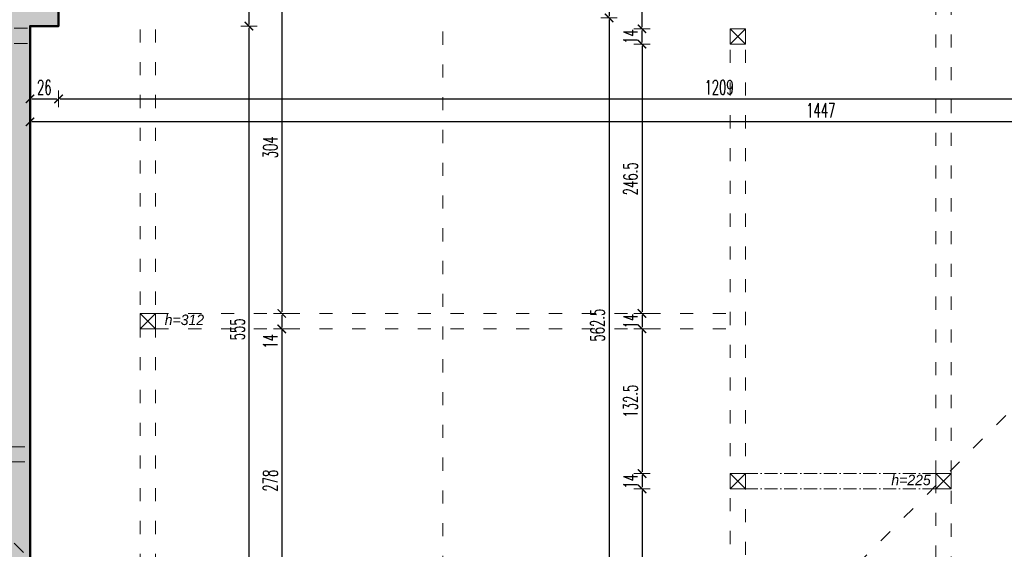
# Model space of a CAD drawing. Header units: millimetres. Extents: x -221 to 149158, y -114258 to 0.
# Tile 190 of 219: x 113538 to 114439, y -53497 to -53012. Entities that reach past the tile are written whole.
import ezdxf

# ---------------------------------------------------------------- set-up
doc = ezdxf.new("R2010")
doc.units = ezdxf.units.MM
doc.linetypes.add('ACAD_ISO03W100', pattern=[30, 12, -18])
doc.linetypes.add('ACAD_ISO10W100', pattern=[18, 12, -3, 0, -3])
doc.layers.get('0').update_dxf_attribs({"lineweight": 0})
doc.layers.add('A-przekrycieram.ART', color=7, linetype='Continuous', lineweight=0, true_color=0xffffff)
doc.layers.add('siatka konstr..KF', color=7, linetype='ACAD_ISO10W100', lineweight=5, true_color=0x999999)
for name, color, linetype, lineweight in [('konstrukcja istn..KF', 252, 'Continuous', 15), ('opis..KF', 250, 'Continuous', 15), ('powierzchnie', 21, 'Continuous', 50), ('wymiar..KF', 12, 'Continuous', 5), ('wypełnienie istn..KF', 250, 'Continuous', 0), ('ściany ist..KF', 61, 'Continuous', 5)]:
    doc.layers.add(name, color=color, linetype=linetype, lineweight=lineweight)
doc.styles.add('ARCH', font='segoeuil.ttf')
doc.styles.add('DIM', font='simplex.shx', dxfattribs={"width": 0.6})
doc.dimstyles.new('100-STD', dxfattribs={"dimscale": 10, "dimtxt": 1.3, "dimasz": 0.15, "dimexe": 5, "dimexo": 10, "dimgap": 0.4, "dimtad": 1, "dimdec": 1, "dimrnd": 0.5, "dimdsep": 46, "dimtxsty": 'DIM', "dimblk": 'KR21', "dimcen": 1, "dimdle": 10, "dimse1": 1, "dimse2": 1, "dimclrd": 256, "dimclre": 256, "dimclrt": 256, "dimadec": 0, "dimazin": 0, "dimtfac": 1, "dimtdec": 1, "dimtmove": 2, "dimatfit": 3, "dimldrblk": 'KR21', "dimfxl": 1, "dimtvp": 5.6, "dimtolj": 1, "dimtzin": 2, "dimarcsym": 0})

# ---------------------------------------------------------------- blocks, each defined once
blk = doc.blocks.new('KR21')
at = {"ltscale": 100}
blk.add_line((0, -5), (0, 5), dxfattribs=at)
at = {"ltscale": 100, "const_width": 0.84}
blk.add_lwpolyline([(-2.5, -2.5), (2.58, 2.58)], dxfattribs=at)
blk = doc.blocks.new('*D696')
at = {"layer": 'Defpoints', "color": 0, "linetype": 'ByBlock', "transparency": 16777216}
for p in [(113661.73, -52977.29), (113661.96, -53281.29), (113777.48, -53281.29)]:
    blk.add_point(p, dxfattribs=at)
at = {"layer": 'wymiar..KF', "linetype": 'Continuous', "lineweight": -2, "transparency": 16777216}
blk.add_line((113777.48, -52978.79), (113777.48, -53279.79), dxfattribs=at)
at = {"layer": 'wymiar..KF', "linetype": 'ByBlock', "lineweight": -2, "transparency": 16777216, "xscale": 1.5, "yscale": 1.5, "zscale": 1.5}
for p, rotation in [((113777.48, -52977.29), 90), ((113777.48, -53281.29), 270)]:
    blk.add_blockref('KR21', p, dxfattribs=dict(at, rotation=rotation))
at = {"layer": 'wymiar..KF', "linetype": 'ByBlock', "transparency": 16777216, "insert": (113766.98, -53129.29), "char_height": 13, "attachment_point": 5, "rotation": 90, "style": 'DIM'}
blk.add_mtext('\\A1;304', dxfattribs=at)
blk = doc.blocks.new('*D697')
at = {"layer": 'Defpoints', "color": 0, "linetype": 'ByBlock', "transparency": 16777216}
for p in [(113661.96, -53281.29), (113661.96, -53295.53), (113777.48, -53295.53)]:
    blk.add_point(p, dxfattribs=at)
at = {"layer": 'wymiar..KF', "linetype": 'Continuous', "lineweight": -2, "transparency": 16777216}
for p, q in [((113777.48, -53282.79), (113777.48, -53294.03)), ((113777.48, -53295.53), (113777.48, -53316.54))]:
    blk.add_line(p, q, dxfattribs=at)
at = {"layer": 'wymiar..KF', "linetype": 'ByBlock', "lineweight": -2, "transparency": 16777216, "xscale": 1.5, "yscale": 1.5, "zscale": 1.5}
for p, rotation in [((113777.48, -53281.29), 90), ((113777.48, -53295.53), 270)]:
    blk.add_blockref('KR21', p, dxfattribs=dict(at, rotation=rotation))
at = {"layer": 'wymiar..KF', "linetype": 'ByBlock', "transparency": 16777216, "insert": (113766.98, -53306.78), "char_height": 13, "attachment_point": 5, "rotation": 90, "style": 'DIM'}
blk.add_mtext('\\A1;14', dxfattribs=at)
blk = doc.blocks.new('*D698')
at = {"layer": 'Defpoints', "color": 0, "linetype": 'ByBlock', "transparency": 16777216}
for p in [(113661.96, -53295.53), (113661.96, -53573.29), (113777.48, -53573.29)]:
    blk.add_point(p, dxfattribs=at)
at = {"layer": 'wymiar..KF', "linetype": 'Continuous', "lineweight": -2, "transparency": 16777216}
blk.add_line((113777.48, -53297.03), (113777.48, -53571.79), dxfattribs=at)
at = {"layer": 'wymiar..KF', "linetype": 'ByBlock', "lineweight": -2, "transparency": 16777216, "xscale": 1.5, "yscale": 1.5, "zscale": 1.5}
for p, rotation in [((113777.48, -53295.53), 90), ((113777.48, -53573.29), 270)]:
    blk.add_blockref('KR21', p, dxfattribs=dict(at, rotation=rotation))
at = {"layer": 'wymiar..KF', "linetype": 'ByBlock', "transparency": 16777216, "insert": (113766.98, -53434.41), "char_height": 13, "attachment_point": 5, "rotation": 90, "style": 'DIM'}
blk.add_mtext('\\A1;278', dxfattribs=at)
blk = doc.blocks.new('*D743')
at = {"layer": 'Defpoints', "color": 0, "linetype": 'ByBlock', "transparency": 16777216}
for p in [(113573.21, -52978.29), (113573.21, -53018.29), (113747.48, -53018.29)]:
    blk.add_point(p, dxfattribs=at)
at = {"layer": 'wymiar..KF', "linetype": 'Continuous', "lineweight": -2, "transparency": 16777216}
blk.add_line((113747.48, -52979.79), (113747.48, -53016.79), dxfattribs=at)
at = {"layer": 'wymiar..KF', "linetype": 'ByBlock', "lineweight": -2, "transparency": 16777216, "xscale": 1.5, "yscale": 1.5, "zscale": 1.5}
for p, rotation in [((113747.48, -52978.29), 90), ((113747.48, -53018.29), 270)]:
    blk.add_blockref('KR21', p, dxfattribs=dict(at, rotation=rotation))
at = {"layer": 'wymiar..KF', "linetype": 'ByBlock', "transparency": 16777216, "insert": (113736.98, -52998.29), "char_height": 13, "attachment_point": 5, "rotation": 90, "style": 'DIM'}
blk.add_mtext('\\A1;40', dxfattribs=at)
blk = doc.blocks.new('*D744')
at = {"layer": 'Defpoints', "color": 0, "linetype": 'ByBlock', "transparency": 16777216}
for p in [(113573.21, -53018.29), (113547.21, -53573.29), (113747.48, -53573.29)]:
    blk.add_point(p, dxfattribs=at)
at = {"layer": 'wymiar..KF', "linetype": 'Continuous', "lineweight": -2, "transparency": 16777216}
blk.add_line((113747.48, -53019.79), (113747.48, -53571.79), dxfattribs=at)
at = {"layer": 'wymiar..KF', "linetype": 'ByBlock', "lineweight": -2, "transparency": 16777216, "xscale": 1.5, "yscale": 1.5, "zscale": 1.5}
for p, rotation in [((113747.48, -53018.29), 90), ((113747.48, -53573.29), 270)]:
    blk.add_blockref('KR21', p, dxfattribs=dict(at, rotation=rotation))
at = {"layer": 'wymiar..KF', "linetype": 'ByBlock', "transparency": 16777216, "insert": (113736.98, -53295.79), "char_height": 13, "attachment_point": 5, "rotation": 90, "style": 'DIM'}
blk.add_mtext('\\A1;555', dxfattribs=at)
blk = doc.blocks.new('*D754')
at = {"layer": 'Defpoints', "color": 0, "linetype": 'ByBlock', "transparency": 16777216}
for p in [(114187.96, -52800.9), (114107.03, -53020.79), (114187.96, -53020.79)]:
    blk.add_point(p, dxfattribs=at)
at = {"layer": 'wymiar..KF', "linetype": 'Continuous', "lineweight": -2, "transparency": 16777216}
blk.add_line((114107.03, -52802.4), (114107.03, -53019.29), dxfattribs=at)
at = {"layer": 'wymiar..KF', "linetype": 'ByBlock', "lineweight": -2, "transparency": 16777216, "xscale": 1.5, "yscale": 1.5, "zscale": 1.5}
for p, rotation in [((114107.03, -52800.9), 90), ((114107.03, -53020.79), 270)]:
    blk.add_blockref('KR21', p, dxfattribs=dict(at, rotation=rotation))
at = {"layer": 'wymiar..KF', "linetype": 'ByBlock', "transparency": 16777216, "insert": (114096.53, -52910.85), "char_height": 13, "attachment_point": 5, "rotation": 90, "style": 'DIM'}
blk.add_mtext('\\A1;220', dxfattribs=at)
blk = doc.blocks.new('*D755')
at = {"layer": 'Defpoints', "color": 0, "linetype": 'ByBlock', "transparency": 16777216}
for p in [(114187.96, -53020.79), (114107.08, -53034.79), (114187.96, -53034.79)]:
    blk.add_point(p, dxfattribs=at)
at = {"layer": 'wymiar..KF', "linetype": 'Continuous', "lineweight": -2, "transparency": 16777216}
blk.add_line((114107.08, -53022.29), (114107.08, -53033.29), dxfattribs=at)
at = {"layer": 'wymiar..KF', "linetype": 'ByBlock', "lineweight": -2, "transparency": 16777216, "xscale": 1.5, "yscale": 1.5, "zscale": 1.5}
for p, rotation in [((114107.08, -53020.79), 90), ((114107.08, -53034.79), 270)]:
    blk.add_blockref('KR21', p, dxfattribs=dict(at, rotation=rotation))
at = {"layer": 'wymiar..KF', "linetype": 'ByBlock', "transparency": 16777216, "insert": (114096.58, -53027.79), "char_height": 13, "attachment_point": 5, "rotation": 90, "style": 'DIM'}
blk.add_mtext('\\A1;14', dxfattribs=at)
blk = doc.blocks.new('*D756')
at = {"layer": 'Defpoints', "color": 0, "linetype": 'ByBlock', "transparency": 16777216}
for p in [(114187.96, -53034.79), (114107.14, -53281.29), (114187.96, -53281.29)]:
    blk.add_point(p, dxfattribs=at)
at = {"layer": 'wymiar..KF', "linetype": 'Continuous', "lineweight": -2, "transparency": 16777216}
blk.add_line((114107.14, -53036.29), (114107.14, -53279.79), dxfattribs=at)
at = {"layer": 'wymiar..KF', "linetype": 'ByBlock', "lineweight": -2, "transparency": 16777216, "xscale": 1.5, "yscale": 1.5, "zscale": 1.5}
for p, rotation in [((114107.14, -53034.79), 90), ((114107.14, -53281.29), 270)]:
    blk.add_blockref('KR21', p, dxfattribs=dict(at, rotation=rotation))
at = {"layer": 'wymiar..KF', "linetype": 'ByBlock', "transparency": 16777216, "insert": (114096.64, -53158.04), "char_height": 13, "attachment_point": 5, "rotation": 90, "style": 'DIM'}
blk.add_mtext('\\A1;246.5', dxfattribs=at)
blk = doc.blocks.new('*D757')
at = {"layer": 'Defpoints', "color": 0, "linetype": 'ByBlock', "transparency": 16777216}
for p in [(114187.96, -53281.29), (114107.14, -53295.29), (114187.96, -53295.29)]:
    blk.add_point(p, dxfattribs=at)
at = {"layer": 'wymiar..KF', "linetype": 'Continuous', "lineweight": -2, "transparency": 16777216}
blk.add_line((114107.14, -53282.79), (114107.14, -53293.79), dxfattribs=at)
at = {"layer": 'wymiar..KF', "linetype": 'ByBlock', "lineweight": -2, "transparency": 16777216, "xscale": 1.5, "yscale": 1.5, "zscale": 1.5}
for p, rotation in [((114107.14, -53281.29), 90), ((114107.14, -53295.29), 270)]:
    blk.add_blockref('KR21', p, dxfattribs=dict(at, rotation=rotation))
at = {"layer": 'wymiar..KF', "linetype": 'ByBlock', "transparency": 16777216, "insert": (114096.64, -53288.29), "char_height": 13, "attachment_point": 5, "rotation": 90, "style": 'DIM'}
blk.add_mtext('\\A1;14', dxfattribs=at)
blk = doc.blocks.new('*D758')
at = {"layer": 'Defpoints', "color": 0, "linetype": 'ByBlock', "transparency": 16777216}
for p in [(114187.96, -53295.29), (114107.14, -53427.9), (114187.96, -53427.9)]:
    blk.add_point(p, dxfattribs=at)
at = {"layer": 'wymiar..KF', "linetype": 'Continuous', "lineweight": -2, "transparency": 16777216}
blk.add_line((114107.14, -53296.79), (114107.14, -53426.4), dxfattribs=at)
at = {"layer": 'wymiar..KF', "linetype": 'ByBlock', "lineweight": -2, "transparency": 16777216, "xscale": 1.5, "yscale": 1.5, "zscale": 1.5}
for p, rotation in [((114107.14, -53295.29), 90), ((114107.14, -53427.9), 270)]:
    blk.add_blockref('KR21', p, dxfattribs=dict(at, rotation=rotation))
at = {"layer": 'wymiar..KF', "linetype": 'ByBlock', "transparency": 16777216, "insert": (114096.64, -53361.6), "char_height": 13, "attachment_point": 5, "rotation": 90, "style": 'DIM'}
blk.add_mtext('\\A1;132.5', dxfattribs=at)
blk = doc.blocks.new('*D759')
at = {"layer": 'Defpoints', "color": 0, "linetype": 'ByBlock', "transparency": 16777216}
for p in [(114187.96, -53427.9), (114107.14, -53441.9), (114187.96, -53441.9)]:
    blk.add_point(p, dxfattribs=at)
at = {"layer": 'wymiar..KF', "linetype": 'Continuous', "lineweight": -2, "transparency": 16777216}
blk.add_line((114107.14, -53429.4), (114107.14, -53440.4), dxfattribs=at)
at = {"layer": 'wymiar..KF', "linetype": 'ByBlock', "lineweight": -2, "transparency": 16777216, "xscale": 1.5, "yscale": 1.5, "zscale": 1.5}
for p, rotation in [((114107.14, -53427.9), 90), ((114107.14, -53441.9), 270)]:
    blk.add_blockref('KR21', p, dxfattribs=dict(at, rotation=rotation))
at = {"layer": 'wymiar..KF', "linetype": 'ByBlock', "transparency": 16777216, "insert": (114096.64, -53434.9), "char_height": 13, "attachment_point": 5, "rotation": 90, "style": 'DIM'}
blk.add_mtext('\\A1;14', dxfattribs=at)
blk = doc.blocks.new('*D760')
at = {"layer": 'Defpoints', "color": 0, "linetype": 'ByBlock', "transparency": 16777216}
for p in [(114187.96, -53441.9), (114107.14, -53912.45), (114187.96, -53912.45)]:
    blk.add_point(p, dxfattribs=at)
at = {"layer": 'wymiar..KF', "linetype": 'Continuous', "lineweight": -2, "transparency": 16777216}
blk.add_line((114107.14, -53443.4), (114107.14, -53910.95), dxfattribs=at)
at = {"layer": 'wymiar..KF', "linetype": 'ByBlock', "lineweight": -2, "transparency": 16777216, "xscale": 1.5, "yscale": 1.5, "zscale": 1.5}
for p, rotation in [((114107.14, -53441.9), 90), ((114107.14, -53912.45), 270)]:
    blk.add_blockref('KR21', p, dxfattribs=dict(at, rotation=rotation))
at = {"layer": 'wymiar..KF', "linetype": 'ByBlock', "transparency": 16777216, "insert": (114096.64, -53677.17), "char_height": 13, "attachment_point": 5, "rotation": 90, "style": 'DIM'}
blk.add_mtext('\\A1;470.5', dxfattribs=at)
blk = doc.blocks.new('*D764')
at = {"layer": 'Defpoints', "color": 0, "linetype": 'ByBlock', "transparency": 16777216}
for p in [(114176.21, -52804.79), (114076.97, -53010.79), (114176.21, -53010.79)]:
    blk.add_point(p, dxfattribs=at)
at = {"layer": 'wymiar..KF', "linetype": 'Continuous', "lineweight": -2, "transparency": 16777216}
blk.add_line((114076.97, -52806.29), (114076.97, -53009.29), dxfattribs=at)
at = {"layer": 'wymiar..KF', "linetype": 'ByBlock', "lineweight": -2, "transparency": 16777216, "xscale": 1.5, "yscale": 1.5, "zscale": 1.5}
for p, rotation in [((114076.97, -52804.79), 90), ((114076.97, -53010.79), 270)]:
    blk.add_blockref('KR21', p, dxfattribs=dict(at, rotation=rotation))
at = {"layer": 'wymiar..KF', "linetype": 'ByBlock', "transparency": 16777216, "insert": (114066.47, -52907.79), "char_height": 13, "attachment_point": 5, "rotation": 90, "style": 'DIM'}
blk.add_mtext('\\A1;206', dxfattribs=at)
blk = doc.blocks.new('*D765')
at = {"layer": 'Defpoints', "color": 0, "linetype": 'ByBlock', "transparency": 16777216}
for p in [(114176.21, -53010.79), (113952.21, -53573.29), (114076.97, -53573.29)]:
    blk.add_point(p, dxfattribs=at)
at = {"layer": 'wymiar..KF', "linetype": 'Continuous', "lineweight": -2, "transparency": 16777216}
blk.add_line((114076.97, -53012.29), (114076.97, -53571.79), dxfattribs=at)
at = {"layer": 'wymiar..KF', "linetype": 'ByBlock', "lineweight": -2, "transparency": 16777216, "xscale": 1.5, "yscale": 1.5, "zscale": 1.5}
for p, rotation in [((114076.97, -53010.79), 90), ((114076.97, -53573.29), 270)]:
    blk.add_blockref('KR21', p, dxfattribs=dict(at, rotation=rotation))
at = {"layer": 'wymiar..KF', "linetype": 'ByBlock', "transparency": 16777216, "insert": (114066.47, -53292.04), "char_height": 13, "attachment_point": 5, "rotation": 90, "style": 'DIM'}
blk.add_mtext('\\A1;562.5', dxfattribs=at)
blk = doc.blocks.new('*D847')
at = {"layer": 'Defpoints', "color": 0, "linetype": 'ByBlock', "transparency": 16777216}
for p in [(113547.21, -53020.29), (113573.21, -53020.29), (113573.21, -53084.83)]:
    blk.add_point(p, dxfattribs=at)
at = {"layer": 'wymiar..KF', "linetype": 'Continuous', "lineweight": -2, "transparency": 16777216}
blk.add_line((113548.71, -53084.83), (113571.71, -53084.83), dxfattribs=at)
at = {"layer": 'wymiar..KF', "linetype": 'ByBlock', "lineweight": -2, "transparency": 16777216, "xscale": 1.5, "yscale": 1.5, "zscale": 1.5, "rotation": 180}
blk.add_blockref('KR21', (113547.21, -53084.83), dxfattribs=at)
at = {"layer": 'wymiar..KF', "linetype": 'ByBlock', "lineweight": -2, "transparency": 16777216, "xscale": 1.5, "yscale": 1.5, "zscale": 1.5}
blk.add_blockref('KR21', (113573.21, -53084.83), dxfattribs=at)
at = {"layer": 'wymiar..KF', "linetype": 'ByBlock', "transparency": 16777216, "insert": (113560.21, -53074.33), "char_height": 13, "attachment_point": 5, "style": 'DIM'}
blk.add_mtext('\\A1;26', dxfattribs=at)
blk = doc.blocks.new('*D848')
at = {"layer": 'Defpoints', "color": 0, "linetype": 'ByBlock', "lineweight": 40, "transparency": 16777216}
for p in [(113573.21, 0), (114782.21, -53033.29), (114782.21, -53084.83)]:
    blk.add_point(p, dxfattribs=at)
at = {"layer": 'wymiar..KF', "linetype": 'Continuous', "lineweight": -2, "transparency": 16777216}
blk.add_line((113574.71, -53084.83), (114780.71, -53084.83), dxfattribs=at)
at = {"layer": 'wymiar..KF', "linetype": 'ByBlock', "lineweight": -2, "transparency": 16777216, "xscale": 1.5, "yscale": 1.5, "zscale": 1.5, "rotation": 180}
blk.add_blockref('KR21', (113573.21, -53084.83), dxfattribs=at)
at = {"layer": 'wymiar..KF', "linetype": 'ByBlock', "lineweight": -2, "transparency": 16777216, "xscale": 1.5, "yscale": 1.5, "zscale": 1.5}
blk.add_blockref('KR21', (114782.21, -53084.83), dxfattribs=at)
at = {"layer": 'wymiar..KF', "linetype": 'ByBlock', "transparency": 16777216, "insert": (114177.71, -53074.33), "char_height": 13, "attachment_point": 5, "style": 'DIM'}
blk.add_mtext('\\A1;1209', dxfattribs=at)
blk = doc.blocks.new('*D850')
at = {"layer": 'Defpoints', "color": 0, "linetype": 'ByBlock', "transparency": 16777216}
for p in [(113547.21, -53084.77), (114994.27, -53084.77), (113547.21, -53105.81)]:
    blk.add_point(p, dxfattribs=at)
at = {"layer": 'wymiar..KF', "linetype": 'Continuous', "lineweight": -2, "transparency": 16777216}
blk.add_line((114992.77, -53105.81), (113548.71, -53105.81), dxfattribs=at)
at = {"layer": 'wymiar..KF', "linetype": 'ByBlock', "lineweight": -2, "transparency": 16777216, "xscale": 1.5, "yscale": 1.5, "zscale": 1.5, "rotation": 180}
blk.add_blockref('KR21', (113547.21, -53105.81), dxfattribs=at)
at = {"layer": 'wymiar..KF', "linetype": 'ByBlock', "lineweight": -2, "transparency": 16777216, "xscale": 1.5, "yscale": 1.5, "zscale": 1.5}
blk.add_blockref('KR21', (114994.27, -53105.81), dxfattribs=at)
at = {"layer": 'wymiar..KF', "linetype": 'ByBlock', "transparency": 16777216, "insert": (114270.74, -53095.31), "char_height": 13, "attachment_point": 5, "style": 'DIM'}
blk.add_mtext('\\A1;1447', dxfattribs=at)
blk = doc.blocks.new('*U1674')
at = {"layer": 'A-przekrycieram.ART'}
h = blk.add_hatch(color=256, dxfattribs=at)
h.dxf.hatch_style = 1
h.paths.add_polyline_path([(0, 4200), (5940, 4200), (5940, 0), (0, 0)])
h.paths.add_polyline_path([(200, 4100), (5840, 4100), (5840, 100), (200, 100)], flags=16)

msp = doc.modelspace()

# ---------------------------------------------------------------- hatches: boundary and pattern name
at = {"layer": 'wypełnienie istn..KF', "true_color": 0xc8c8c8}
h = msp.add_hatch(color=9, dxfattribs=at)
h.dxf.hatch_style = 1
h.paths.add_polyline_path([(108621.32, -54556.29), (108621.32, -54169.29), (108699.61, -54169.29), (108699.61, -54010.29), (108653.61, -54010.29), (108653.61, -54123.29), (108575.32, -54123.29), (108575.32, -54575.38), (108797.88, -54797.35), (109687.5, -54797.35), (109687.5, -54751.3), (108816.9, -54751.35)])
h.paths.add_polyline_path([(108699.61, -53600.29), (108621.32, -53600.29), (108621.32, -53431.29), (108575.32, -53431.29), (108575.32, -53646.29), (108653.61, -53646.29), (108653.61, -53760.29), (108699.61, -53760.29)])
h.paths.add_polyline_path([(108621.32, -53093.29), (108575.32, -53093.29), (108575.32, -53259.29), (108621.32, -53259.29)])
h.paths.add_polyline_path([(108621.32, -51409.29), (108971.72, -51409.29), (108971.72, -51363.29), (108575.32, -51363.29), (108575.32, -52921.29), (108621.32, -52921.29)])
h.paths.add_polyline_path([(109601.32, -51363.29), (109222.72, -51363.29), (109222.72, -51409.29), (109555.27, -51409.29), (109555.27, -52073.53), (109601.32, -52073.53)])
h.paths.add_polyline_path([(109601.32, -52245.53), (109555.32, -52245.53), (109555.32, -52435.53), (109601.32, -52435.53)])
h.paths.add_polyline_path([(109601.32, -52607.53), (109555.32, -52607.53), (109555.32, -52988.29), (109027.27, -52988.29), (109027.27, -53028.29), (109069.27, -53028.29), (109069.27, -53609.29), (109611.17, -53609.29), (109611.17, -53594.29), (109099.17, -53594.29), (109099.17, -53018.29), (109767.17, -53018.29), (109767.17, -53594.29), (109700.17, -53594.29), (109700.17, -53609.29), (109797.17, -53609.29), (109797.17, -53018.29), (109947.49, -53018.29), (109947.49, -52972.29), (109601.32, -52972.29)])
h.paths.add_polyline_path([(110317.49, -52972.29), (110065.49, -52972.29), (110065.49, -53018.29), (110317.49, -53018.29)])
h.paths.add_polyline_path([(110677.49, -52972.29), (110435.49, -52972.29), (110435.49, -53018.29), (110677.49, -53018.29)])
h.paths.add_polyline_path([(111422.74, -52972.29), (110795.49, -52972.29), (110795.49, -53018.29), (111156.67, -53018.29), (111156.67, -53706.3), (111191.67, -53706.3), (111191.67, -53619.29), (111700.84, -53619.29), (111700.84, -53572.29), (111191.67, -53572.29), (111190.67, -53018.29), (111422.74, -53018.29)])
h.paths.add_polyline_path([(111692.74, -52972.29), (111540.74, -52972.29), (111540.74, -53018.29), (111692.74, -53018.29)], flags=17)
h.paths.add_polyline_path([(111962.74, -52972.29), (111810.74, -52972.29), (111810.74, -53018.29), (111962.74, -53018.29)])
h.paths.add_polyline_path([(112232.74, -52972.29), (112080.74, -52972.29), (112080.74, -53018.29), (112232.74, -53018.29)], flags=17)
h.paths.add_polyline_path([(112592.74, -52972.29), (112350.74, -52972.29), (112350.74, -53018.29), (112534.67, -53018.29), (112534.67, -53572.29), (111790.84, -53572.29), (111790.84, -53619.29), (112582.05, -53619.29), (112582.05, -53572.29), (112564.67, -53572.29), (112564.67, -53018.29), (112592.74, -53018.29)])
h.paths.add_polyline_path([(112859.25, -52972.29), (112710.74, -52972.29), (112710.74, -53018.29), (112812.67, -53018.29), (112812.67, -53572.29), (112682.01, -53572.29), (112682.01, -53619.29), (112859.21, -53619.29), (112859.29, -53018.29), (112859.21, -53016.51)])
h.paths.add_polyline_path([(113070.21, -52735.21), (113024.21, -52735.21), (113024.21, -52972.29), (113006.25, -52972.29), (113006.25, -53018.29), (113357.89, -53018.29), (113514.25, -53018.29), (113514.25, -53572.29), (113154.25, -53572.29), (113154.25, -53604.29), (113047.25, -53604.29), (113047.25, -53619.29), (113514.25, -53619.29), (113532.49, -53619.29), (113739.21, -53619.29), (113739.21, -53573.29), (113547.21, -53573.29), (113547.21, -53018.29), (113573.21, -53018.29), (113573.21, -52978.29), (113505.87, -52978.29), (113333.21, -52978.29), (113333.21, -53000.79), (113070.21, -53000.79)])
h.paths.add_polyline_path([(110037.5, -54751.35), (109805.5, -54751.35), (109805.5, -54797.35), (110037.5, -54797.35)])
h.paths.add_polyline_path([(110407.49, -54751.35), (110155.5, -54751.35), (110155.5, -54797.35), (110407.49, -54797.35)])
h.paths.add_polyline_path([(110767.49, -54751.86), (110615.67, -54751.3), (110615.67, -53908.3), (111209.21, -53908.3), (111209.17, -53893.3), (111186.67, -53893.3), (111186.67, -53806.3), (111156.67, -53806.3), (111156.67, -53878.3), (110585.67, -53878.3), (110585.67, -54751.3), (110525.49, -54751.3), (110525.49, -54798.07), (110767.49, -54797.86)])
h.paths.add_polyline_path([(111152.74, -54751.24), (110885.49, -54751.3), (110885.49, -54798.07), (111152.74, -54798.01)], flags=17)
h.paths.add_polyline_path([(111448.24, -54751.35), (111402.24, -54751.3), (111402.25, -53908.3), (112060.16, -53908.3), (112060.16, -53893.3), (111319.17, -53893.29), (111319.21, -53908.3), (111372.24, -53908.3), (111372.24, -54751.24), (111270.74, -54751.24), (111270.74, -54797.24), (111402.24, -54797.24), (111402.24, -54924.3), (111730.12, -54924.3), (111730.12, -54878.3), (111448.24, -54878.3)])
h.paths.add_polyline_path([(112281.24, -54804.3), (112412.74, -54804.3), (112412.74, -54758.3), (112311.35, -54758.3), (112311.63, -53908.24), (112476.21, -53908.29), (112476.21, -53893.3), (112150.16, -53893.3), (112150.16, -53908.19), (112281.24, -53907.94), (112281.24, -54758.24), (112235.24, -54758.3), (112235.24, -54878.3), (111981.12, -54877.52), (111981.12, -54924.3), (112281.24, -54924.3)])
h.paths.add_polyline_path([(112772.74, -54758.3), (112530.74, -54758.3), (112530.74, -54804.3), (112772.74, -54804.3)])
h.paths.add_polyline_path([(113107.72, -54758.3), (112890.74, -54758.3), (112890.74, -54804.3), (113107.72, -54804.3)], flags=17)
h.paths.add_polyline_path([(113502.69, -54758.3), (113376.35, -54758.3), (113376.35, -53908.3), (113475.67, -53908.3), (113475.67, -53893.29), (112566.21, -53893.29), (112566.21, -53908.3), (113346.35, -53908.3), (113346.35, -54758.3), (113225.72, -54758.3), (113225.72, -54804.3), (113502.69, -54804.3)])
h.paths.add_polyline_path([(113866.39, -54758.3), (113620.69, -54758.3), (113620.69, -54804.3), (113866.39, -54804.3)], flags=17)
h.paths.add_polyline_path([(115042.21, -54582.38), (115042.21, -54126.29), (114952.21, -54126.29), (114952.21, -54017.3), (114906.21, -54017.3), (114906.21, -54172.29), (114999.01, -54172.29), (114998.76, -54565.78), (114811.39, -54758.3), (114454.39, -54758.3), (114454.39, -54101.32), (114448.71, -54097.29), (114389.96, -54055.65), (114389.96, -54059.54), (114375.96, -54059.54), (114375.96, -54045.72), (114201.96, -53922.37), (114201.96, -53926.27), (114187.96, -53926.27), (114187.96, -53912.45), (114117.21, -53862.29), (113952.21, -53862.29), (113952.21, -53573.29), (113831.21, -53573.29), (113831.21, -53619.29), (113906.21, -53619.29), (113906.21, -53893.29), (113565.67, -53893.29), (113565.67, -53908.3), (114130.16, -53908.3), (114424.35, -54116.85), (114424.35, -54246.22), (114424.35, -54758.3), (113984.39, -54758.3), (113984.39, -54804.3), (114819.71, -54804.3)])
h.paths.add_polyline_path([(115040.21, -52987.29), (114828.21, -52987.29), (114828.21, -52730.03), (114782.21, -52730.03), (114782.21, -53033.29), (114994.21, -53033.29), (114994.21, -53609.29), (114906.21, -53609.29), (114906.21, -53766.29), (114952.21, -53766.29), (114952.21, -53655.29), (115040.21, -53655.29)])
h.paths.add_polyline_path([(114828.21, -52374.86), (114782.21, -52374.86), (114782.21, -52612.03), (114828.21, -52612.03)])
h.paths.add_polyline_path([(114828.21, -52001.59), (114782.21, -52001.59), (114782.21, -52256.86), (114828.21, -52256.86)])
h.paths.add_polyline_path([(114828.21, -51646.09), (114782.21, -51646.09), (114782.21, -51883.59), (114828.21, -51883.59)])
h.paths.add_polyline_path([(114828.21, -51363.29), (114051.21, -51363.29), (114051.21, -51409.29), (114418.71, -51409.29), (114418.71, -51436.29), (114626.21, -51436.29), (114626.21, -51409.29), (114782.21, -51409.29), (114782.21, -51528.09), (114828.21, -51528.09)])
h.paths.add_polyline_path([(113801.21, -51363.29), (113024.21, -51363.29), (113024.21, -51891.89), (113070.21, -51891.89), (113070.21, -51409.29), (113801.21, -51409.29)])
h.paths.add_polyline_path([(113070.21, -52009.89), (113024.21, -52009.89), (113024.21, -52258.44), (113070.21, -52258.44)])
h.paths.add_polyline_path([(113070.21, -52376.44), (113024.21, -52376.44), (113024.21, -52617.21), (113070.21, -52617.21)])

# ---------------------------------------------------------------- linework, layer by layer
at = {"linetype": 'ACAD_ISO03W100'}
for p, q in [((113924.96, -51283.29), (113924.96, -53891.79)), ((113647.96, -53573.29), (113647.96, -51409.29)), ((113661.96, -53573.29), (113661.96, -51409.29)), ((114375.96, -53427.9), (114375.96, -51409.29)), ((114389.96, -53427.9), (114389.96, -51409.29)), ((112944.21, -52892.29), (113924.96, -53891.29)), ((114905.71, -52907.09), (113924.96, -53891.79)), ((112812.67, -53020.29), (113547.21, -53020.29)), ((114187.96, -53441.9), (114187.96, -53020.79)), ((114201.96, -53441.9), (114201.96, -53020.79)), ((112812.67, -53034.29), (113547.21, -53034.29)), ((113661.96, -53281.29), (114187.96, -53281.29)), ((113661.96, -53295.29), (114187.96, -53295.29)), ((111160.25, -53403.29), (113547.21, -53403.29)), ((111160.25, -53417.29), (113547.21, -53417.29)), ((114187.96, -53912.45), (114187.96, -53427.9)), ((114201.96, -53922.37), (114201.96, -53427.9)), ((114375.96, -54045.72), (114375.96, -53441.9)), ((114389.96, -54055.65), (114389.96, -53441.9))]:
    msp.add_line(p, q, dxfattribs=at)
at = {"layer": 'konstrukcja istn..KF'}
for p, q in [((114187.96, -53020.79), (114201.96, -53034.79)), ((114187.96, -53034.79), (114201.96, -53020.79)), ((113647.96, -53295.29), (113661.96, -53281.29)), ((113661.96, -53295.53), (113647.96, -53281.29)), ((114187.96, -53427.9), (114201.96, -53441.9)), ((114187.96, -53441.9), (114201.96, -53427.9)), ((114375.96, -53427.9), (114389.96, -53441.9)), ((114375.96, -53441.9), (114389.96, -53427.9))]:
    msp.add_line(p, q, dxfattribs=at)
at = {"layer": 'konstrukcja istn..KF', "color": 18, "true_color": 0x000000}
for points in [[(114187.96, -53020.79), (114201.96, -53020.79), (114201.96, -53034.79), (114187.96, -53034.79), (114187.96, -53020.79)], [(113647.96, -53281.29), (113661.96, -53281.29), (113661.96, -53295.29), (113647.96, -53295.29), (113647.96, -53281.29)], [(114187.96, -53427.9), (114201.96, -53427.9), (114201.96, -53441.9), (114187.96, -53441.9), (114187.96, -53427.9)], [(114375.96, -53427.9), (114389.96, -53427.9), (114389.96, -53441.9), (114375.96, -53441.9), (114375.96, -53427.9)]]:
    msp.add_lwpolyline(points, dxfattribs=at)
at = {"layer": 'powierzchnie', "linetype": 'ByBlock'}
msp.add_lwpolyline([(114505.81, -51436.29), (114505.81, -53307.29), (114717.89, -53307.29), (114717.89, -53609.29), (114491.71, -53609.29), (114491.71, -53649.29), (114717.89, -53649.29), (114717.89, -54131.79), (114635.21, -54131.79), (114635.21, -54172.29), (114717.89, -54172.29), (114717.89, -54456.66), (114690.99, -54484.3), (114454.39, -54484.3), (114454.39, -54101.32), (114117.21, -53862.29), (113952.21, -53862.29), (113952.21, -53573.29), (113547.21, -53573.29), (113547.21, -53018.29), (113573.21, -53018.29), (113573.21, -52978.29)], dxfattribs=at)
at = {"layer": 'siatka konstr..KF', "color": 18, "lineweight": 9, "true_color": 0x000000}
for p, q in [((114375.96, -53427.9), (114201.96, -53427.9)), ((114375.96, -53441.9), (114201.96, -53441.9))]:
    msp.add_line(p, q, dxfattribs=at)
at = {"layer": 'ściany ist..KF', "linetype": 'ByBlock'}
msp.add_lwpolyline([(113505.87, -52978.29), (113573.21, -52978.29), (113573.21, -53018.29), (113547.21, -53018.29), (113547.21, -53573.29), (113739.21, -53573.29), (113739.21, -53619.29), (113505.87, -53619.29)], dxfattribs=at)

# ---------------------------------------------------------------- block references
at = {"xscale": 2, "yscale": 2, "zscale": 2}
msp.add_blockref('*U1674', (106304.86, -56225.76), dxfattribs=at)

# ---------------------------------------------------------------- texts
at = {"layer": 'opis..KF', "char_height": 9.6, "attachment_point": 5, "style": 'ARCH'}
for s, insert in [('{\\fCentury Gothic|b0|i1|c238|p34;h=312}', (113688.38, -53287.19)), ('{\\fCentury Gothic|b0|i1|c238|p34;h=225}', (114353.33, -53433.79))]:
    msp.add_mtext_dynamic_manual_height_columns(s, width=156.7001, gutter_width=70, heights=[0], dxfattribs=dict(at, insert=insert))

# ---------------------------------------------------------------- dimensions: what is measured, and where the dimension line sits
at = {"layer": 'wymiar..KF', "linetype": 'ByBlock'}
for base, p1, p2, picture, middle in [((114782.21, -53084.83), (113573.21, 0), (114782.21, -53033.29), '*D848', (114177.71, -53074.33)), ((113573.21, -53084.83), (113547.21, -53020.29), (113573.21, -53020.29), '*D847', (113560.21, -53074.33)), ((113547.21, -53105.81), (114994.27, -53084.77), (113547.21, -53084.77), '*D850', (114270.74, -53095.31))]:
    dim = msp.add_linear_dim(base=base, p1=p1, p2=p2, dimstyle='100-STD', override={"dimfxl": 8, "dimfxlon": 1}, dxfattribs=at)
    dim.commit()
    dim.dimension.update_dxf_attribs({"geometry": picture, "text_midpoint": middle})
for base, p1, p2, override, picture, middle in [((114107.03, -53020.79), (114187.96, -52800.9), (114187.96, -53020.79), {"dimtmove": 1, "dimfxl": 8, "dimfxlon": 1}, '*D754', (114096.53, -52910.85)), ((114076.97, -53010.79), (114176.21, -52804.79), (114176.21, -53010.79), {"dimfxl": 8, "dimfxlon": 1}, '*D764', (114066.47, -52907.79)), ((113747.48, -53018.29), (113573.21, -52978.29), (113573.21, -53018.29), {"dimfxl": 8, "dimfxlon": 1}, '*D743', (113736.98, -52998.29)), ((113777.48, -53281.29), (113661.73, -52977.29), (113661.96, -53281.29), {"dimfxl": 8, "dimfxlon": 1}, '*D696', (113766.98, -53129.29)), ((114076.97, -53573.29), (114176.21, -53010.79), (113952.21, -53573.29), {"dimfxl": 8, "dimfxlon": 1}, '*D765', (114066.47, -53292.04)), ((113747.48, -53573.29), (113573.21, -53018.29), (113547.21, -53573.29), {"dimfxl": 8, "dimfxlon": 1}, '*D744', (113736.98, -53295.79)), ((114107.14, -53281.29), (114187.96, -53034.79), (114187.96, -53281.29), {"dimtmove": 1, "dimfxl": 8, "dimfxlon": 1}, '*D756', (114096.64, -53158.04)), ((113777.48, -53295.53), (113661.96, -53281.29), (113661.96, -53295.53), {"dimtmove": 0, "dimfxl": 8, "dimfxlon": 1}, '*D697', (113766.98, -53306.78)), ((113777.48, -53573.29), (113661.96, -53295.53), (113661.96, -53573.29), {"dimfxl": 8, "dimfxlon": 1}, '*D698', (113766.98, -53434.41)), ((114107.14, -53427.9), (114187.96, -53295.29), (114187.96, -53427.9), {"dimtmove": 1, "dimfxl": 8, "dimfxlon": 1}, '*D758', (114096.64, -53361.6)), ((114107.1419, -53912.4478), (114187.957, -53441.8993), (114187.957, -53912.4478), {"dimtmove": 1, "dimfxl": 8, "dimfxlon": 1}, '*D760', (114096.6419, -53677.1735))]:
    dim = msp.add_linear_dim(base=base, p1=p1, p2=p2, angle=90, dimstyle='100-STD', override=override, dxfattribs=at)
    dim.commit()
    dim.dimension.update_dxf_attribs({"geometry": picture, "text_midpoint": middle})
for base, p1, p2, picture, middle in [((114107.08, -53034.79), (114187.96, -53020.79), (114187.96, -53034.79), '*D755', (114107.08, -53027.79)), ((114107.14, -53295.29), (114187.96, -53281.29), (114187.96, -53295.29), '*D757', (114107.14, -53288.29)), ((114107.14, -53441.9), (114187.96, -53427.9), (114187.96, -53441.9), '*D759', (114107.14, -53434.9))]:
    dim = msp.add_linear_dim(base=base, p1=p1, p2=p2, angle=90, dimstyle='100-STD', override={"dimtmove": 1, "dimfxl": 8, "dimfxlon": 1}, dxfattribs=at)
    dim.commit()
    dim.dimension.update_dxf_attribs({"geometry": picture, "text_midpoint": middle, "dimtype": 160})

doc.saveas('drawing.dxf')
